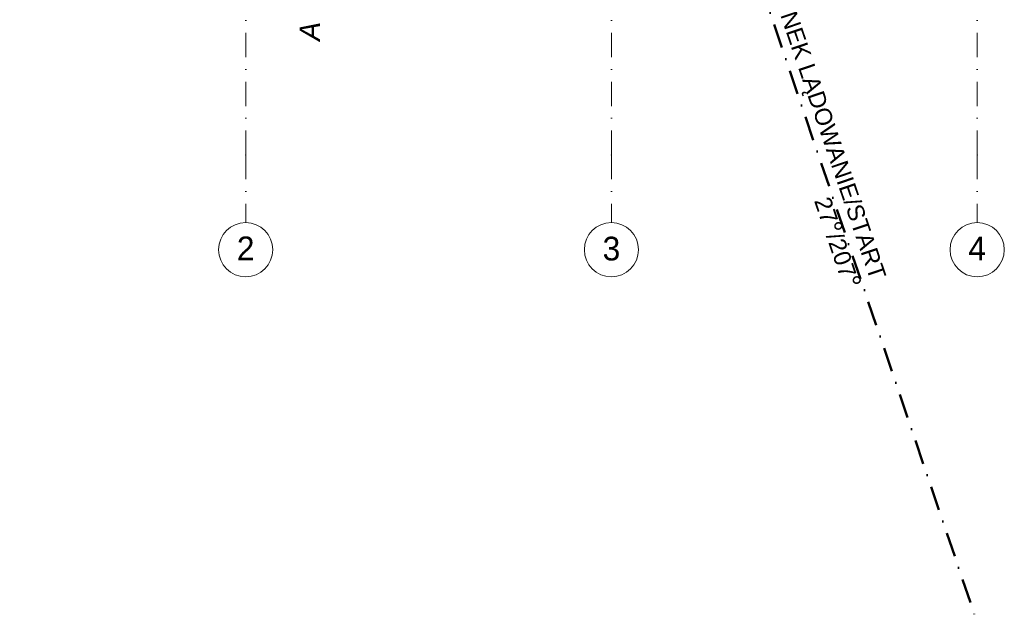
# Model space of a CAD drawing. Header units: centimetres. Extents: x -520 to 6098, y -2003 to 4462.
# Tile 2 of 52: x 1045 to 2499, y -2003 to -1124. Entities that reach past the tile are written whole.
import ezdxf
from ezdxf.enums import TextEntityAlignment as Align

# ---------------------------------------------------------------- set-up
doc = ezdxf.new("R2010")
doc.units = ezdxf.units.CM
doc.header["$LTSCALE"] = 0.1
doc.header["$MEASUREMENT"] = 0
doc.linetypes.add('Kropki i Kreski', pattern=[720, 360, -180, 0, -180])
doc.linetypes.add('Wipeout_Contour', pattern=[1000, 0, -1000])
for name, color, linetype in [('1_przekroje.K_IR', 7, 'Continuous'), ('3_lądowisko.K_IR', 7, 'Continuous'), ('3_opisy.K_IR', 7, 'Continuous'), ('4_osie.ISTN', 7, 'Continuous'), ('5_wymiary.K_IR', 7, 'Continuous')]:
    doc.layers.add(name, color=color, linetype=linetype)
doc.styles.add('GENERATED_STYLE_1', font='txt')
doc.styles.add('GENERATED_STYLE_2', font='txt')
doc.dimstyles.new('GENERATED_STYLE__11', dxfattribs={"dimtxt": 18, "dimasz": 18.357488, "dimexe": 0.18, "dimexo": 4, "dimgap": 0.09, "dimtad": 1, "dimtih": 1, "dimtoh": 1, "dimdec": 0, "dimzin": 0, "dimdsep": 46, "dimtxsty": 'GENERATED_STYLE_2', "dimblk": 'ARROWHEAD_5', "dimblk1": 'ARROWHEAD_5', "dimblk2": 'ARROWHEAD_5', "dimcen": 0.09, "dimclrd": 1, "dimclre": 1, "dimclrt": 1, "dimadec": 1, "dimazin": 0, "dimtfac": 1, "dimtdec": 4, "dimtmove": 0, "dimatfit": 3, "dimfxl": 1, "dimtolj": 1, "dimtzin": 0, "dimarcsym": 0})

# ---------------------------------------------------------------- blocks, each defined once
blk = doc.blocks.new('Standardowy znacznik osi[17]_1', base_point=(1918.6, -1423.4))
at = {"layer": '4_osie.ISTN', "color": 252, "linetype": 'Kropki i Kreski', "lineweight": 0}
for q in [(1918.6, 2396.6), (1918.6, -1423.4)]:
    blk.add_line((1918.6, -1323.4), q, dxfattribs=at)
at = {"layer": '4_osie.ISTN', "color": 252, "linetype": 'Continuous', "lineweight": 0}
blk.add_circle((1918.6, -1463.4), 40, dxfattribs=at)
at = {"layer": '4_osie.ISTN', "color": 252, "linetype": 'Kropki i Kreski', "lineweight": 0}
blk.add_point((1918.6, -1323.4), dxfattribs=at)
blk.add_point((1918.6, -1323.4), dxfattribs=at)
at = {"layer": '4_osie.ISTN', "color": 252, "lineweight": 0, "style": 'GENERATED_STYLE_1'}
for tag, p in [('AC_MarkerText_1_1', (1918.6, 2538.3)), ('AC_MarkerText_1_0', (1918.6, -1461.7))]:
    blk.add_attdef(tag, text='', height=35, rotation=360, dxfattribs=at).set_placement(p, align=Align.MIDDLE_CENTER)
blk = doc.blocks.new('Standardowy znacznik osi[18]_1', base_point=(2458.6, -1423.4))
at = {"layer": '4_osie.ISTN', "color": 252, "linetype": 'Kropki i Kreski', "lineweight": 0}
for q in [(2458.6, 2396.6), (2458.6, -1423.4)]:
    blk.add_line((2458.6, -1323.4), q, dxfattribs=at)
at = {"layer": '4_osie.ISTN', "color": 252, "linetype": 'Continuous', "lineweight": 0}
blk.add_circle((2458.6, -1463.4), 40, dxfattribs=at)
at = {"layer": '4_osie.ISTN', "color": 252, "linetype": 'Kropki i Kreski', "lineweight": 0}
blk.add_point((2458.6, -1323.4), dxfattribs=at)
blk.add_point((2458.6, -1323.4), dxfattribs=at)
at = {"layer": '4_osie.ISTN', "color": 252, "lineweight": 0, "style": 'GENERATED_STYLE_1'}
for tag, p in [('AC_MarkerText_1_1', (2458.6, 2538.6)), ('AC_MarkerText_1_0', (2458.6, -1461.4))]:
    blk.add_attdef(tag, text='', height=35, rotation=360, dxfattribs=at).set_placement(p, align=Align.MIDDLE_CENTER)
blk = doc.blocks.new('Standardowy znacznik osi[54]_1', base_point=(1378.6, -1423.4))
at = {"layer": '4_osie.ISTN', "color": 252, "linetype": 'Kropki i Kreski', "lineweight": 0}
for q in [(1378.6, 2396.6), (1378.6, -1423.4)]:
    blk.add_line((1378.6, -1323.4), q, dxfattribs=at)
at = {"layer": '4_osie.ISTN', "color": 252, "linetype": 'Continuous', "lineweight": 0}
blk.add_circle((1378.6, -1463.4), 40, dxfattribs=at)
at = {"layer": '4_osie.ISTN', "color": 252, "linetype": 'Kropki i Kreski', "lineweight": 0}
blk.add_point((1378.6, -1323.4), dxfattribs=at)
blk.add_point((1378.6, -1323.4), dxfattribs=at)
at = {"layer": '4_osie.ISTN', "color": 252, "lineweight": 0, "style": 'GENERATED_STYLE_1'}
for tag, p in [('AC_MarkerText_1_1', (1378.6, 2538.6)), ('AC_MarkerText_1_0', (1378.6, -1461.4))]:
    blk.add_attdef(tag, text='', height=35, rotation=360, dxfattribs=at).set_placement(p, align=Align.MIDDLE_CENTER)
blk = doc.blocks.new('*D517')
at = {"layer": '5_wymiary.K_IR', "linetype": 'Continuous', "lineweight": 0}
for points in [[(1581.5, 471.5), (1563.8, 463.9), (1570, 456.1)], [(1687.5, 256.8), (1668.1, 257), (1670.6, 247.3)]]:
    blk.add_hatch(color=1, dxfattribs=at).paths.add_polyline_path(points)
at = {"layer": '5_wymiary.K_IR', "color": 1, "linetype": 'Continuous', "lineweight": 0}
for p, q in [((1581.5, 471.5), (1563.8, 463.9)), ((1581.5, 471.5), (1570, 456.1)), ((1570, 456.1), (1563.8, 463.9)), ((1687.5, 256.8), (1668.1, 257)), ((1670.6, 247.3), (1668.1, 257)), ((1687.5, 256.8), (1670.6, 247.3))]:
    blk.add_line(p, q, dxfattribs=at)
blk.add_arc((1648.6, 371.1), 120.8, 132.6211, 279.8951, dxfattribs=at)
at = {"color": 254, "linetype": 'Wipeout_Contour', "lineweight": 0, "ltscale": 6081.778047}
blk.add_wipeout([(1449.1, 297), (1527.9, 297), (1527.9, 322.5), (1449.1, 322.5)], dxfattribs=at).dxf.layer = '5_wymiary.K_IR'
at = {"layer": '5_wymiary.K_IR', "color": 1, "lineweight": 0, "insert": (1452.8, 300.7), "char_height": 18, "attachment_point": 7, "style": 'GENERATED_STYLE_2'}
blk.add_mtext('\\A1;{\\pql;\\fArial|b0|i1|c238|p38;165,0°}', dxfattribs=at)
blk = doc.blocks.new('ARROWHEAD_5')
at = {"linetype": 'Continuous', "lineweight": 0}
blk.add_hatch(color=0, dxfattribs=at).paths.add_polyline_path([(-1, 0.2679), (0, 0), (-1, -0.2679)])
at = {"color": 0, "linetype": 'Continuous', "lineweight": 0}
blk.add_line((0, 0), (-1, 0), dxfattribs=at)
blk = doc.blocks.new('Płaszczyzna odcinająca_1_1', base_point=(1495.9, 2185.9))
at = {"layer": '1_przekroje.K_IR', "color": 7, "lineweight": 0, "insert": (1488.2, -1127), "char_height": 30, "attachment_point": 9, "rotation": 90, "style": 'GENERATED_STYLE_2'}
blk.add_mtext('\\A1;{\\pqr;\\pt0;\\fArial|b0|i1|c238|p38;A}', dxfattribs=at)

msp = doc.modelspace()

# ---------------------------------------------------------------- linework, layer by layer
at = {"layer": '3_lądowisko.K_IR', "color": 1, "linetype": 'Kropki i Kreski', "lineweight": 50}
msp.add_lwpolyline([(1648.6, 371.1), (2455, -2003.2)], dxfattribs=at)

# ---------------------------------------------------------------- block references
at = {"layer": '4_osie.ISTN', "color": 252, "linetype": 'Continuous', "lineweight": 0}
ref = msp.add_blockref('Standardowy znacznik osi[54]_1', (1378.6, -1423.4), dxfattribs=at)
ref.add_attrib('AC_MarkerText_1', '2', dxfattribs={"color": 252, "lineweight": 0, "height": 35, "rotation": 360, "style": 'GENERATED_STYLE_1'}).set_placement((1378.6, -1461.4), align=Align.MIDDLE_CENTER)
ref = msp.add_blockref('Standardowy znacznik osi[17]_1', (1918.6, -1423.4), dxfattribs=at)
ref.add_attrib('AC_MarkerText_1', '3', dxfattribs={"color": 252, "lineweight": 0, "height": 35, "rotation": 360, "style": 'GENERATED_STYLE_1'}).set_placement((1918.6, -1461.7), align=Align.MIDDLE_CENTER)
ref = msp.add_blockref('Standardowy znacznik osi[18]_1', (2458.6, -1423.4), dxfattribs=at)
ref.add_attrib('AC_MarkerText_1', '4', dxfattribs={"color": 252, "lineweight": 0, "height": 35, "rotation": 360, "style": 'GENERATED_STYLE_1'}).set_placement((2458.6, -1461.4), align=Align.MIDDLE_CENTER)

# ---------------------------------------------------------------- next in the draw order: dimensions: what is measured, and where the dimension line sits
at = {"layer": '5_wymiary.K_IR', "color": 1, "linetype": 'Continuous', "lineweight": 0}
dim = msp.add_angular_dim_3p(base=(1540.3, 317.7), center=(1648.6, 371.1), p1=(255.3, 2455.8), p2=(2455, -2003.2), dimstyle='GENERATED_STYLE__11', dxfattribs=at)
dim.commit()
dim.dimension.update_dxf_attribs({"geometry": '*D517', "text_midpoint": (1487.8, 309.7), "dimtype": 165})

# ---------------------------------------------------------------- next in the draw order: block references
at = {"layer": '1_przekroje.K_IR', "color": 7, "lineweight": 15}
msp.add_blockref('Płaszczyzna odcinająca_1_1', (1495.9, 2185.9), dxfattribs=at)

# ---------------------------------------------------------------- next in the draw order: texts
at = {"layer": '3_opisy.K_IR', "color": 1, "linetype": 'Continuous', "lineweight": 0, "insert": (2292.1, -1513), "char_height": 25, "attachment_point": 6, "rotation": 288.7581, "line_spacing_factor": 0.911164, "style": 'GENERATED_STYLE_1'}
msp.add_mtext('\\A1;{\\pqr;\\fArial|b0|i0|c238|p38;KIERUNEK LĄDOWANIE\\fArial|b0|i0|c238|p38;/START\\fArial|b0|i0|c238|p38;   \\P\\pqr;\\fArial|b0|i0|c238|p38;27\\fKristen ITC|b0|i0|c0|p66;\\H1.228571x;°\\fArial|b0|i0|c238|p38;\\H0.813953x;/207\\fKristen ITC|b0|i0|c0|p66;\\H1.228571x;°}', dxfattribs=at)

doc.saveas('drawing.dxf')
